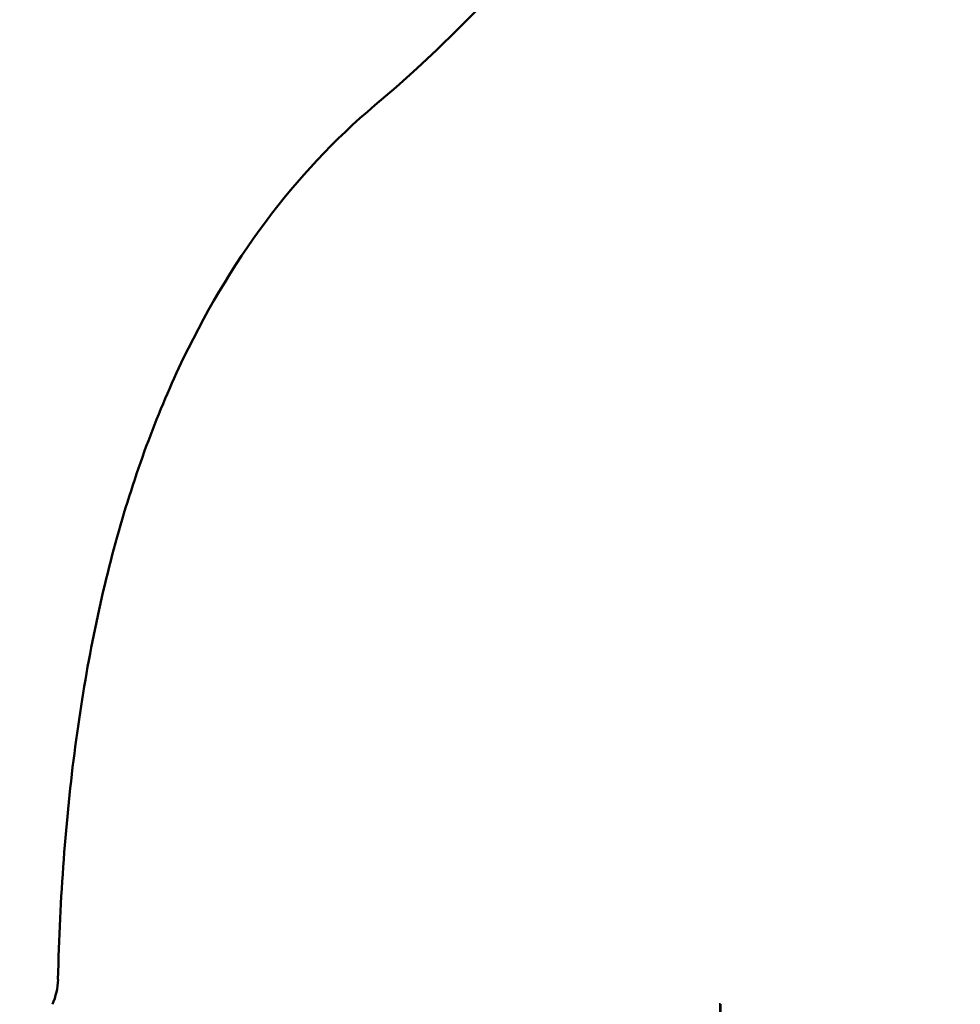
# Model space of a CAD drawing. Header units: millimetres. Extents: x 172 to 1631, y 500 to 2693.
# Tile 86 of 134: x 568 to 583, y 739 to 754. Entities that reach past the tile are written whole.
import ezdxf

# ---------------------------------------------------------------- set-up
doc = ezdxf.new("R2010")
doc.units = ezdxf.units.MM
doc.header["$LTSCALE"] = 10
doc.layers.add('Widoczne (ISO)', color=7, linetype='Continuous', lineweight=50)

msp = doc.modelspace()

# ---------------------------------------------------------------- linework, layer by layer
at = {"layer": 'Widoczne (ISO)'}
for q in [(579.209, 738.699), (579.233, 738.699)]:
    msp.add_line((579.224, 738.699), q, dxfattribs=at)
msp.add_circle((559.234, 768.699), 50, dxfattribs=at)
for centre, radius, start, end in [((559.234, 770.113), 22.5, 310.215, 229.785), ((567.746, 739.113), 1, 335.5018, 358.6854)]:
    msp.add_arc(centre, radius, start, end, dxfattribs=at)
for points, knots in [([(573.762, 752.932), (573.123, 752.391), (572.545, 751.775), (571.51, 750.388), (571.054, 749.619), (570.264, 747.926), (569.929, 747.003), (569.382, 745.005), (569.17, 743.929), (568.866, 741.624), (568.775, 740.396), (568.745, 739.09)], [1, 1, 1, 1, 1.1906229, 1.1906229, 1.3812459, 1.3812459, 1.5718688, 1.5718688, 1.7624917, 1.7624917, 1.9531146, 1.9531146, 1.9531146, 1.9531146]), ([(579.228, 738.439), (579.228, 738.44), (579.228, 738.44), (579.227, 738.527), (579.225, 738.613), (579.224, 738.699)], [0.02951568, 0.02951568, 0.02951568, 0.02951568, 0.02969929, 0.02969929, 0.05939589, 0.05939589, 0.05939589, 0.05939589]), ([(579.233, 738.699), (579.233, 738.613), (579.234, 738.527), (579.234, 738.44), (579.234, 738.44), (579.234, 738.439)], [0, 0, 0, 0, 0.02969567, 0.02969567, 0.02988021, 0.02988021, 0.02988021, 0.02988021])]:
    msp.add_open_spline(points, degree=3, knots=knots, dxfattribs=at)

doc.saveas('drawing.dxf')
